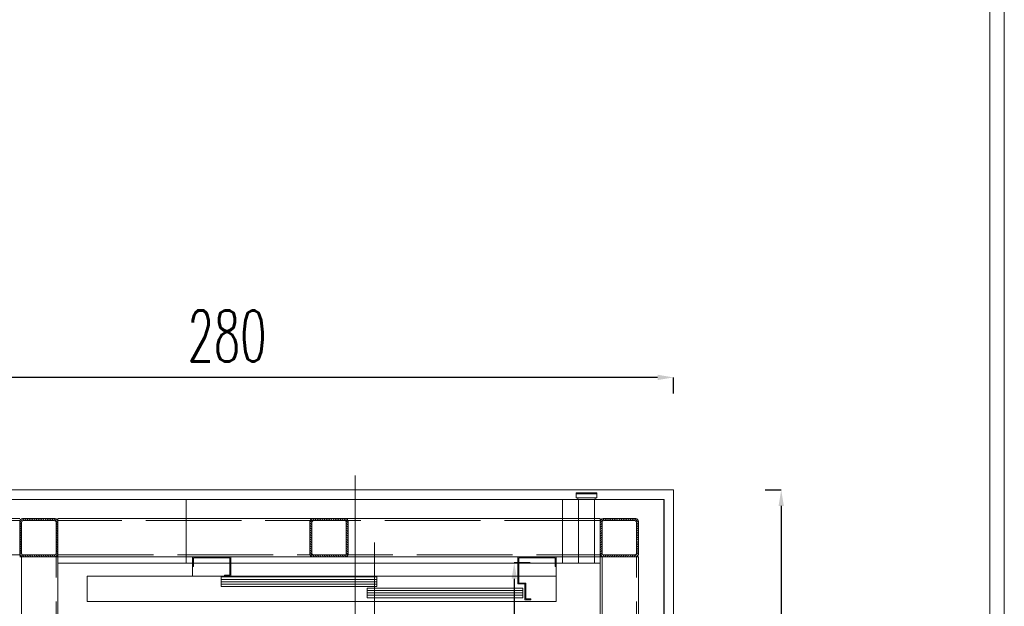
# Model space of a CAD drawing. Header units: millimetres. Extents: x 402 to 79005, y -7782 to 89952.
# Tile 125 of 256: x 26284 to 26593, y 22492 to 22676. Entities that reach past the tile are written whole.
import ezdxf

# ---------------------------------------------------------------- set-up
doc = ezdxf.new("R2010")
doc.units = ezdxf.units.MM
doc.header["$LTSCALE"] = 10
doc.linetypes.add('ACAD_ISO02W100', pattern=[15, 12, -3])
doc.linetypes.add('ACAD_ISO04W100', pattern=[30, 24, -3, 0, -3])
doc.layers.get('0').update_dxf_attribs({"lineweight": 0})
doc.layers.get('Defpoints').update_dxf_attribs({"color": 253})
for name, color, linetype, lineweight in [('0_A_DŹWIG OSOBOWY', 5, 'Continuous', 0), ('0_A_WYMIAROWANIE', 1, 'Continuous', 5), ('0_A_ŚCIANY ', 253, 'Continuous', 30), ('0_SZKLANA ELEWACJA SZYBU WINDOWEGO', 132, 'Continuous', 0), ('0_wymiarowanie', 1, 'Continuous', 0), ('A_SZYB WINDOWY', 7, 'Continuous', 0), ('AS_Belki', 145, 'Continuous', 0)]:
    doc.layers.add(name, color=color, linetype=linetype, lineweight=lineweight)
doc.styles.add('SIMPLEXD', font='simplex.shx', dxfattribs={"width": 0.6})
doc.dimstyles.new('1-100', dxfattribs={"dimtxt": 16, "dimasz": 5, "dimexe": 0, "dimexo": 0, "dimgap": 5, "dimtad": 1, "dimdec": 1, "dimtxsty": 'SIMPLEXD', "dimcen": 5, "dimclrt": 256, "dimadec": 0, "dimazin": 0, "dimtfac": 1, "dimtdec": 0, "dimtix": 1, "dimtmove": 1, "dimatfit": 3, "dimldrblk": 'LP', "dimfxl": 0, "dimarcsym": 0})

# ---------------------------------------------------------------- blocks, each defined once
blk = doc.blocks.new('zw$BBA8')
for p, q in [((630.1, 106.1), (630.1, 3306.1)), ((1387.6, 3252.1), (1322.6, 3252.1)), ((1322.6, 3252.1), (1322.6, 3249.1)), ((1387.6, 3249.1), (1322.6, 3249.1)), ((1322.6, 3249.1), (1322.6, 3236.1)), ((1322.6, 3249.1), (1387.6, 3249.1)), ((1387.6, 3249.1), (1387.6, 3252.1)), ((1387.6, 3236.1), (1387.6, 3249.1)), ((-301.9, 3231.1), (-501.9, 3231.1)), ((100.1, 3231.1), (-301.9, 3231.1)), ((100.1, 3031.1), (100.1, 3231.1)), ((1280.1, 3231.1), (100.1, 3231.1)), ((100.1, 3231.1), (100.1, 3111.1)), ((1330.1, 3231.1), (1280.1, 3231.1)), ((1280.1, 3231.1), (1280.1, 3031.1)), ((1280.1, 3111.1), (1280.1, 3231.1)), ((1322.6, 3236.1), (1387.6, 3236.1)), ((1382.6, 3236.1), (1327.6, 3236.1)), ((1327.6, 3236.1), (1327.6, 3231.1)), ((1327.6, 3231.1), (1382.6, 3231.1)), ((1380.1, 3231.1), (1330.1, 3231.1)), ((1330.1, 3031.1), (1330.1, 3231.1)), ((1398.1, 3231.1), (1380.1, 3231.1)), ((1380.1, 3231.1), (1380.1, 3031.1)), ((1382.6, 3231.1), (1382.6, 3236.1)), ((1598.1, 3231.1), (1398.1, 3231.1)), ((1598.1, 181.1), (1598.1, 3231.1)), ((100.1, 3111.1), (100.1, 3031.1)), ((690.1, 2721.1), (690.1, 3096.1)), ((1280.1, 3031.1), (1280.1, 3111.1)), ((-301.9, 3031.1), (-301.9, 2421.1)), ((-301.9, 3031.1), (100.1, 3031.1)), ((-301.9, 381.1), (-301.9, 3031.1)), ((100.1, 3031.1), (120.1, 3031.1)), ((120.1, 3051.1), (120.1, 3021.1)), ((240.1, 3051.1), (120.1, 3051.1)), ((123.1, 3021.1), (123.1, 3048.1)), ((123.1, 3048.1), (237.1, 3048.1)), ((123.1, 3031.1), (237.1, 3031.1)), ((237.1, 3048.1), (237.1, 2994.1)), ((240.1, 2991.1), (240.1, 3051.1)), ((240.1, 3031.1), (1140.1, 3031.1)), ((1140.1, 3051.1), (1140.1, 2966.1)), ((1260.1, 3051.1), (1140.1, 3051.1)), ((1143.1, 2969.1), (1143.1, 3048.1)), ((1143.1, 3048.1), (1257.1, 3048.1)), ((1143.1, 3031.1), (1257.1, 3031.1)), ((1257.1, 3048.1), (1257.1, 3021.1)), ((1260.1, 3021.1), (1260.1, 3051.1)), ((1260.1, 3031.1), (1280.1, 3031.1)), ((1280.1, 3031.1), (1330.1, 3031.1)), ((1330.1, 3031.1), (1380.1, 3031.1)), ((1380.1, 3031.1), (1398.1, 3031.1)), ((1398.1, 2106.1), (1398.1, 3031.1)), ((1398.1, 3031.1), (1398.1, 381.1)), ((120.1, 3021.1), (123.1, 3021.1)), ((120.1, 3021.1), (120.1, 2991.1)), ((1257.1, 3021.1), (1260.1, 3021.1)), ((1260.1, 2991.1), (1260.1, 3021.1)), ((1140.1, 2991.1), (-209.9, 2991.1)), ((-209.9, 2991.1), (-209.9, 2911.1)), ((120.1, 2991.1), (220.1, 2991.1)), ((697.5, 2988.1), (210.1, 2988.1)), ((210.1, 2988.1), (210.1, 2958.1)), ((697.6, 2980.6), (210.1, 2980.6)), ((697.6, 2973.1), (210.1, 2973.1)), ((697.6, 2965.6), (210.1, 2965.6)), ((237.1, 2994.1), (220.1, 2994.1)), ((220.1, 2994.1), (220.1, 2991.1)), ((220.1, 2991.1), (240.1, 2991.1)), ((240.1, 2991.1), (1140.1, 2991.1)), ((697.5, 2958.1), (697.5, 2988.1)), ((1140.1, 2966.1), (1162.1, 2966.1)), ((1260.1, 2991.1), (1143.1, 2991.1)), ((1143.1, 2991.1), (1260.1, 2991.1)), ((1165.1, 2969.1), (1143.1, 2969.1)), ((1162.1, 2966.1), (1162.1, 2916.1)), ((1165.1, 2919.1), (1165.1, 2969.1)), ((1260.1, 2911.1), (1260.1, 2991.1)), ((210.1, 2958.1), (697.5, 2958.1)), ((1155, 2953.1), (667.6, 2953.1)), ((667.6, 2953.1), (667.6, 2923.1)), ((1155.1, 2945.6), (667.6, 2945.6)), ((1155.1, 2938.1), (667.6, 2938.1)), ((1155, 2923.1), (1155, 2953.1)), ((-209.9, 2911.1), (1260.1, 2911.1)), ((1155.1, 2930.6), (667.6, 2930.6)), ((667.6, 2923.1), (1155, 2923.1)), ((1162.1, 2916.1), (1180.1, 2916.1)), ((1180.1, 2919.1), (1165.1, 2919.1)), ((1180.1, 2916.1), (1180.1, 2919.1))]:
    blk.add_line(p, q)
blk = doc.blocks.new('*D4019')
at = {"layer": '0_wymiarowanie', "color": 0, "lineweight": -2}
for p, q in [((26444.01, 22505.31), (26439.01, 22505.31)), ((26439.01, 22500.31), (26439.01, 22245.31)), ((26444.01, 22240.31), (26439.01, 22240.31))]:
    blk.add_line(p, q, dxfattribs=at)
at = {"layer": '0_wymiarowanie', "color": 0, "lineweight": 9}
for points in [[(26439.85, 22500.31), (26438.18, 22500.31), (26439.01, 22505.31)], [(26438.18, 22245.31), (26439.85, 22245.31), (26439.01, 22240.31)]]:
    blk.add_solid(points, dxfattribs=at)
at = {"layer": 'Defpoints', "color": 0, "lineweight": 9}
for p in [(26453.11, 22505.31), (26439.01, 22240.31), (26447.08, 22240.31)]:
    blk.add_point(p, dxfattribs=at)
at = {"layer": '0_wymiarowanie', "insert": (26426.01, 22372.81), "char_height": 16, "attachment_point": 5, "rotation": 90, "style": 'SIMPLEXD'}
blk.add_mtext('265', dxfattribs=at)
blk = doc.blocks.new('LP')
for p, q in [((0, 1), (0, 0)), ((0, 0), (-1, 0)), ((0, -1), (0, 0)), ((0, 0), (1, 0))]:
    blk.add_line(p, q)
at = {"const_width": 0.2}
blk.add_lwpolyline([(0.707, 0.707), (-0.707, -0.707)], dxfattribs=at)
blk = doc.blocks.new('*D4112')
at = {"layer": '0_A_WYMIAROWANIE', "color": 0, "lineweight": -2}
for p, q in [((26208.95, 22558.47), (26208.95, 22563.47)), ((26483.95, 22563.47), (26213.95, 22563.47)), ((26488.95, 22558.47), (26488.95, 22563.47))]:
    blk.add_line(p, q, dxfattribs=at)
at = {"layer": '0_A_WYMIAROWANIE', "color": 0, "lineweight": 9}
for points in [[(26213.95, 22564.31), (26213.95, 22562.64), (26208.95, 22563.47)], [(26483.95, 22562.64), (26483.95, 22564.31), (26488.95, 22563.47)]]:
    blk.add_solid(points, dxfattribs=at)
at = {"layer": 'Defpoints', "color": 0, "lineweight": 9}
for p in [(26208.95, 22563.47), (26208.95, 22518.3), (26488.95, 22518.3)]:
    blk.add_point(p, dxfattribs=at)
at = {"layer": '0_A_WYMIAROWANIE', "insert": (26348.95, 22576.47), "char_height": 16, "attachment_point": 5, "style": 'SIMPLEXD'}
blk.add_mtext('280', dxfattribs=at)
blk = doc.blocks.new('*D4113')
at = {"layer": '0_A_WYMIAROWANIE', "color": 0, "lineweight": -2}
for p, q in [((26517.71, 22528.19), (26522.71, 22528.19)), ((26522.71, 22523.19), (26522.71, 22205.65)), ((26517.71, 22200.65), (26522.71, 22200.65))]:
    blk.add_line(p, q, dxfattribs=at)
at = {"layer": '0_A_WYMIAROWANIE', "color": 0, "lineweight": 9}
for points in [[(26523.54, 22523.19), (26521.88, 22523.19), (26522.71, 22528.19)], [(26521.88, 22205.65), (26523.54, 22205.65), (26522.71, 22200.65)]]:
    blk.add_solid(points, dxfattribs=at)
at = {"layer": 'Defpoints', "color": 0, "lineweight": 9}
for p in [(26488.95, 22528.19), (26488.95, 22200.65), (26522.71, 22200.65)]:
    blk.add_point(p, dxfattribs=at)
at = {"layer": '0_A_WYMIAROWANIE', "insert": (26508.19, 22364.42), "char_height": 16, "attachment_point": 5, "rotation": 90, "style": 'SIMPLEXD'}
blk.add_mtext('327,5', dxfattribs=at)

msp = doc.modelspace()

# ---------------------------------------------------------------- hatches: boundary and pattern name
at = {"layer": 'AS_Belki'}
h = msp.add_hatch(dxfattribs=at)
h.set_pattern_fill('HYPECUTREGION', color=10, scale=0.5, angle=270, style=0, pattern_type=2)
h.set_pattern_definition([(315, (26323.57455, 22297.1887), (0.3535534, 0.3535534), [])])
h.paths.add_polyline_path([(26295.95, 22508.09), (26295.95, 22518.29, 0.414214), (26295.05, 22519.19), (26284.85, 22519.19, 0.414214), (26283.95, 22518.29), (26283.95, 22508.09, 0.414214), (26284.85, 22507.19), (26295.05, 22507.19, 0.414214)], flags=0)
h.paths.add_polyline_path([(26295.35, 22517.99), (26295.35, 22508.39, -0.414214), (26294.75, 22507.79), (26285.15, 22507.79, -0.414214), (26284.55, 22508.39), (26284.55, 22517.99, -0.414214), (26285.15, 22518.59), (26294.75, 22518.59, -0.414214)], flags=0)
h = msp.add_hatch(dxfattribs=at)
h.set_pattern_fill('HYPECUTREGION', color=10, scale=0.5, angle=270, style=0, pattern_type=2)
h.set_pattern_definition([(315, (26414.57455, 22297.1887), (0.3535534, 0.3535534), [])])
h.paths.add_polyline_path([(26386.95, 22508.09), (26386.95, 22518.29, 0.414214), (26386.05, 22519.19), (26375.85, 22519.19, 0.414214), (26374.95, 22518.29), (26374.95, 22508.09, 0.414214), (26375.85, 22507.19), (26386.05, 22507.19, 0.414214)], flags=0)
h.paths.add_polyline_path([(26386.35, 22517.99), (26386.35, 22508.39, -0.414214), (26385.75, 22507.79), (26376.15, 22507.79, -0.414214), (26375.55, 22508.39), (26375.55, 22517.99, -0.414214), (26376.15, 22518.59), (26385.75, 22518.59, -0.414214)], flags=0)
h = msp.add_hatch(dxfattribs=at)
h.set_pattern_fill('HYPECUTREGION', color=10, scale=0.5, angle=270, style=0, pattern_type=2)
h.set_pattern_definition([(225, (26438.3318, 22297.1887), (-0.3535534, 0.3535534), [])])
h.paths.add_polyline_path([(26465.95, 22508.09), (26465.95, 22518.29, -0.414214), (26466.85, 22519.19), (26477.05, 22519.19, -0.414214), (26477.95, 22518.29), (26477.95, 22508.09, -0.414214), (26477.05, 22507.19), (26466.85, 22507.19, -0.414214)], flags=0)
h.paths.add_polyline_path([(26466.55, 22517.99), (26466.55, 22508.39, 0.414214), (26467.15, 22507.79), (26476.75, 22507.79, 0.414214), (26477.35, 22508.39), (26477.35, 22517.99, 0.414214), (26476.75, 22518.59), (26467.15, 22518.59, 0.414214)], flags=0)

# ---------------------------------------------------------------- linework, layer by layer
at = {"layer": '0_A_DŹWIG OSOBOWY', "lineweight": 0}
msp.add_lwpolyline([(26295.95, 22240.19), (26465.95, 22240.19), (26465.95, 22505.19), (26295.95, 22505.19)], close=True, dxfattribs=at)
at = {"layer": '0_A_ŚCIANY ', "lineweight": 0}
for points in [[(25997.15, 22671.77), (25997.15, 22205.19), (26588.15, 22205.19), (26588.15, 22972.77)], [(26465.65, 22200.69), (26592.65, 22200.69), (26592.65, 22970.69)]]:
    msp.add_lwpolyline(points, dxfattribs=at)
at = {"layer": '0_SZKLANA ELEWACJA SZYBU WINDOWEGO'}
for points in [[(26208.95, 22528.19), (26488.95, 22528.19), (26488.95, 22217.19), (26208.95, 22217.19)], [(26211.95, 22525.19), (26485.95, 22525.19), (26485.95, 22220.19), (26211.95, 22220.19)]]:
    msp.add_lwpolyline(points, close=True, dxfattribs=at)
at = {"layer": 'AS_Belki', "linetype": 'Continuous', "ltscale": 0.25}
for p, q in [((26283.95, 22519.23), (26227.95, 22519.23)), ((26283.95, 22518.29), (26283.95, 22508.09)), ((26284.55, 22508.39), (26284.55, 22517.99)), ((26295.05, 22519.19), (26284.85, 22519.19)), ((26285.15, 22518.59), (26294.75, 22518.59)), ((26295.35, 22517.99), (26295.35, 22508.39)), ((26295.95, 22518.29), (26295.95, 22519.19)), ((26465.95, 22519.19), (26295.95, 22519.19)), ((26295.95, 22518.29), (26295.95, 22508.09)), ((26374.95, 22518.29), (26374.95, 22508.09)), ((26375.55, 22508.39), (26375.55, 22517.99)), ((26386.05, 22519.19), (26375.85, 22519.19)), ((26376.15, 22518.59), (26385.75, 22518.59)), ((26386.35, 22517.99), (26386.35, 22508.39)), ((26386.95, 22518.29), (26386.95, 22508.09)), ((26465.95, 22518.29), (26465.95, 22519.19)), ((26465.95, 22518.29), (26465.95, 22508.09)), ((26466.55, 22517.99), (26466.55, 22508.39)), ((26466.85, 22519.19), (26477.05, 22519.19)), ((26476.75, 22518.59), (26467.15, 22518.59)), ((26477.35, 22508.39), (26477.35, 22517.99)), ((26477.95, 22518.29), (26477.95, 22508.09)), ((26294.75, 22507.79), (26285.15, 22507.79)), ((26295.95, 22507.19), (26295.95, 22508.09)), ((26385.75, 22507.79), (26376.15, 22507.79)), ((26465.95, 22507.19), (26465.95, 22508.09)), ((26467.15, 22507.79), (26476.75, 22507.79)), ((26283.95, 22507.19), (26284.85, 22507.19)), ((26284.85, 22507.19), (26295.05, 22507.19)), ((26295.05, 22507.19), (26295.95, 22507.19)), ((26295.95, 22238.19), (26295.95, 22507.19)), ((26295.95, 22507.19), (26465.95, 22507.19)), ((26375.85, 22507.19), (26386.05, 22507.19)), ((26465.95, 22507.19), (26465.95, 22238.19)), ((26465.95, 22507.19), (26466.85, 22507.19)), ((26477.05, 22507.19), (26466.85, 22507.19)), ((26477.05, 22507.19), (26477.95, 22507.19)), ((26477.95, 22238.19), (26477.95, 22507.19))]:
    msp.add_line(p, q, dxfattribs=at)
at = {"layer": 'AS_Belki', "color": 84, "linetype": 'ACAD_ISO02W100', "ltscale": 0.25}
for p, q in [((26283.95, 22518.63), (26227.95, 22518.63)), ((26465.95, 22518.59), (26295.95, 22518.59)), ((26227.95, 22507.83), (26283.95, 22507.83)), ((26295.95, 22507.79), (26465.95, 22507.79)), ((26284.55, 22507.19), (26284.55, 22238.19)), ((26295.35, 22238.19), (26295.35, 22507.19)), ((26466.55, 22507.19), (26466.55, 22238.19)), ((26477.35, 22238.19), (26477.35, 22507.19))]:
    msp.add_line(p, q, dxfattribs=at)
at = {"layer": 'AS_Belki', "color": 10, "linetype": 'ACAD_ISO04W100', "ltscale": 0.25}
for p, q in [((26283.95, 22507.19), (26283.95, 22507.19)), ((26477.95, 22507.19), (26477.95, 22507.19))]:
    msp.add_line(p, q, dxfattribs=at)
at = {"layer": 'AS_Belki', "linetype": 'Continuous', "ltscale": 0.25}
for centre, start, end in [((26284.85, 22518.29), 90, 180), ((26295.05, 22518.29), 0, 90), ((26375.85, 22518.29), 90, 180), ((26386.05, 22518.29), 0, 90), ((26466.85, 22518.29), 90, 180), ((26477.05, 22518.29), 0, 90), ((26284.85, 22508.09), 180, 270), ((26295.05, 22508.09), 270, 0), ((26375.85, 22508.09), 180, 270), ((26386.05, 22508.09), 270, 0), ((26466.85, 22508.09), 180, 270), ((26477.05, 22508.09), 270, 0)]:
    msp.add_arc(centre, 0.9, start, end, dxfattribs=at)
at = {"layer": 'AS_Belki', "linetype": 'Continuous', "ltscale": 0.25, "extrusion": (-1.5136e-13, 6.27875e-14, -1)}
for centre in [(-26285.15, 22517.99, 0), (-26376.15, 22517.99, 0)]:
    msp.add_arc(centre, 0.6, 0, 90, dxfattribs=at)
at = {"layer": 'AS_Belki', "linetype": 'Continuous', "ltscale": 0.25, "extrusion": (1.76696e-13, 3.78956e-14, -1)}
for centre in [(-26294.75, 22517.99, 0), (-26385.75, 22517.99, 0)]:
    msp.add_arc(centre, 0.6, 90, 180, dxfattribs=at)
at = {"layer": 'AS_Belki', "linetype": 'Continuous', "ltscale": 0.25, "extrusion": (-1.76696e-13, 3.78956e-14, -1)}
msp.add_arc((-26467.15, 22517.99, 0), 0.6, 0, 90, dxfattribs=at)
at = {"layer": 'AS_Belki', "linetype": 'Continuous', "ltscale": 0.25, "extrusion": (1.5136e-13, 6.27875e-14, -1)}
msp.add_arc((-26476.75, 22517.99, 0), 0.6, 90, 180, dxfattribs=at)
at = {"layer": 'AS_Belki', "linetype": 'Continuous', "ltscale": 0.25, "extrusion": (-1.5136e-13, -6.27875e-14, -1)}
for centre in [(-26285.15, 22508.39, 0), (-26376.15, 22508.39, 0)]:
    msp.add_arc(centre, 0.6, 270, 0, dxfattribs=at)
at = {"layer": 'AS_Belki', "linetype": 'Continuous', "ltscale": 0.25, "extrusion": (6.30096e-14, -1.51582e-13, -1)}
for centre in [(-26294.75, 22508.39, 0), (-26385.75, 22508.39, 0)]:
    msp.add_arc(centre, 0.6, 180, 270, dxfattribs=at)
at = {"layer": 'AS_Belki', "linetype": 'Continuous', "ltscale": 0.25, "extrusion": (-6.30096e-14, -1.51582e-13, -1)}
msp.add_arc((-26467.15, 22508.39, 0), 0.6, 270, 0, dxfattribs=at)
at = {"layer": 'AS_Belki', "linetype": 'Continuous', "ltscale": 0.25, "extrusion": (1.5136e-13, -6.27875e-14, -1)}
msp.add_arc((-26476.75, 22508.39, 0), 0.6, 180, 270, dxfattribs=at)

# ---------------------------------------------------------------- block references
at = {"layer": 'A_SZYB WINDOWY', "xscale": 0.09999999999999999, "yscale": 0.09999999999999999, "zscale": 0.09999999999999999}
msp.add_blockref('zw$BBA8', (26326.15, 22202.08), dxfattribs=at)

# ---------------------------------------------------------------- dimensions: what is measured, and where the dimension line sits
at = {"layer": '0_A_WYMIAROWANIE', "color": 1}
dim = msp.add_linear_dim(base=(26208.95, 22563.47), p1=(26488.95, 22518.3), p2=(26208.95, 22518.3), dimstyle='1-100', dxfattribs=at)
dim.commit()
dim.dimension.update_dxf_attribs({"geometry": '*D4112', "text_midpoint": (26348.95, 22576.47)})
dim = msp.add_linear_dim(base=(26522.71, 22200.65), p1=(26488.95, 22528.19), p2=(26488.95, 22200.65), angle=90, dimstyle='1-100', dxfattribs=at)
dim.commit()
dim.dimension.update_dxf_attribs({"geometry": '*D4113', "text_midpoint": (26508.19, 22364.42)})
at = {"layer": '0_wymiarowanie'}
dim = msp.add_linear_dim(base=(26439.01, 22240.31), p1=(26453.11, 22505.31), p2=(26447.08, 22240.31), angle=90, dimstyle='1-100', dxfattribs=at)
dim.commit()
dim.dimension.update_dxf_attribs({"geometry": '*D4019', "text_midpoint": (26426.01, 22372.81)})

doc.saveas('drawing.dxf')
